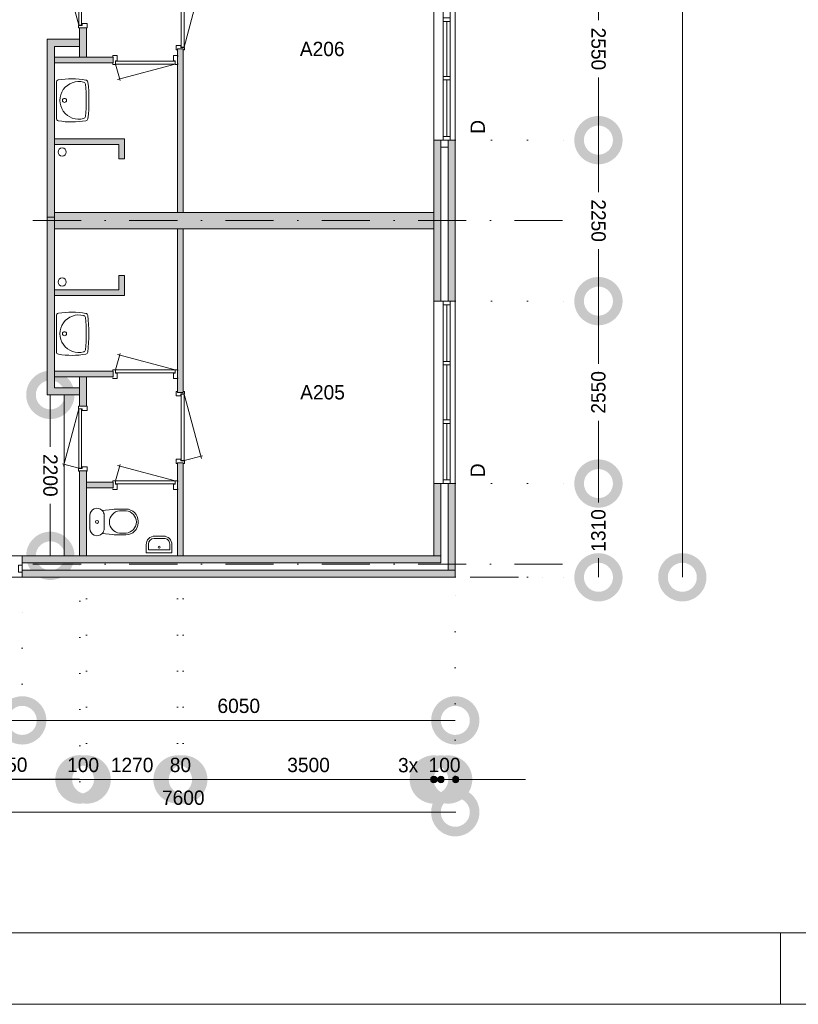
# Model space of a CAD drawing. Header units: millimetres. Extents: x -8493 to 75607, y -19302 to 56340.
# Tile 34 of 40: x 43980 to 54857, y -3060 to 10701. Entities that reach past the tile are written whole.
import ezdxf
from ezdxf.enums import TextEntityAlignment as Align

# ---------------------------------------------------------------- set-up
doc = ezdxf.new("R2010")
doc.units = ezdxf.units.MM
doc.header["$PDMODE"] = 3
doc.header["$PDSIZE"] = 1
doc.linetypes.add('DGN1', pattern=[504.6, 0, -504.6])
doc.linetypes.add('DGN4', pattern=[1345.6, 672.8, -336.4, 0, -336.4])
for name, color, linetype in [('1', 7, 'Continuous'), ('16', 7, 'Continuous'), ('17', 7, 'Continuous'), ('30', 7, 'Continuous'), ('32', 7, 'Continuous'), ('33', 7, 'Continuous'), ('40', 7, 'Continuous'), ('48', 7, 'Continuous'), ('56', 7, 'Continuous'), ('58', 7, 'Continuous'), ('62', 7, 'Continuous')]:
    doc.layers.add(name, color=color, linetype=linetype)
doc.styles.add('dgn003', font='dgn003.shx')
doc.styles.get("Standard").update_dxf_attribs({"font": 'arial.ttf'})
doc.dimstyles.get("Standard").update_dxf_attribs({"dimtxt": 0.18, "dimasz": 0.18, "dimexe": 0.18, "dimexo": 0.0625, "dimgap": 0.09, "dimtad": 0, "dimtih": 1, "dimtoh": 1, "dimdec": 4, "dimzin": 0, "dimdsep": 46, "dimtxsty": 'Standard', "dimcen": 0.09, "dimadec": 0, "dimazin": 0, "dimtfac": 1, "dimtdec": 4, "dimtofl": 0, "dimtmove": 0, "dimatfit": 3, "dimfxl": 1, "dimtolj": 1, "dimtzin": 0, "dimarcsym": 0})

# ---------------------------------------------------------------- blocks, each defined once
blk = doc.blocks.new('830R1078')
at = {"layer": '33', "color": 1, "linetype": 'Continuous', "lineweight": 0}
for p, q in [((38, 108), (99.32, 336.87)), ((868, 108), (66.28, 322.82))]:
    blk.add_line(p, q, dxfattribs=at)
at = {"layer": '33', "color": 92, "linetype": 'Continuous', "lineweight": 13, "true_color": 0x00e100, "flags": 128}
for points in [[(0, 100), (0, 111), (35, 111), (35, 61), (60, 61), (60, -11), (0, -11), (0, 0)], [(906, 100), (906, 111), (871, 111), (871, 61), (846, 61), (846, -11), (906, -11), (906, 0)]]:
    blk.add_lwpolyline(points, dxfattribs=at)
at = {"layer": '33', "color": 2, "linetype": 'Continuous', "lineweight": 13, "true_color": 0xf0f000, "flags": 128}
blk.add_lwpolyline([(868, 108), (38, 108), (38, 68), (868, 68), (868, 108)], dxfattribs=at)
blk = doc.blocks.new('930L0926')
at = {"layer": '33', "color": 1, "linetype": 'Continuous', "lineweight": 0}
for p, q in [((98, -38), (338.7, -936.31)), ((98, -968), (353.44, -899.56))]:
    blk.add_line(p, q, dxfattribs=at)
at = {"layer": '33', "color": 92, "linetype": 'Continuous', "lineweight": 13, "true_color": 0x00e100, "flags": 128}
for points in [[(90, 0), (101, 0), (101, -35), (51, -35), (51, -60), (-11, -60), (-11, 0), (0, 0)], [(90, -1006), (101, -1006), (101, -971), (51, -971), (51, -946), (-11, -946), (-11, -1006), (0, -1006)]]:
    blk.add_lwpolyline(points, dxfattribs=at)
at = {"layer": '33', "color": 2, "linetype": 'Continuous', "lineweight": 13, "true_color": 0xf0f000, "flags": 128}
blk.add_lwpolyline([(98, -968), (98, -38), (58, -38), (58, -968), (98, -968)], dxfattribs=at)
blk = doc.blocks.new('CLOS0226')
at = {"layer": '40', "color": 7, "linetype": 'Continuous', "lineweight": 0}
for p, q in [((528, 155), (436, 155)), ((220, 92), (220, -93)), ((670, 1), (670, -1)), ((528, -155), (436, -155))]:
    blk.add_line(p, q, dxfattribs=at)
at = {"layer": '40', "color": 7, "linetype": 'Continuous', "lineweight": 0, "flags": 128}
for points in [[(338, 176), (192, 162), (192, 162, 0.674333), (20, 92), (20, 92), (20, -93), (20, -93, 0.674333), (192, -162), (192, -162), (338, -176), (338, -176, 0.023285), (431, -180), (431, -180), (525, -180), (525, -180, 0.414214), (695, -10), (695, -10), (695, 10), (695, 10, 0.414214), (525, 180), (525, 180), (431, 180), (431, 180, 0.023285), (338, 176)], [(192, 162, -0.194504), (220, 92)], [(220, -93, -0.194504), (192, -162)]]:
    blk.add_lwpolyline(points, format="xyb", dxfattribs=at)
at = {"layer": '40', "color": 7, "linetype": 'Continuous', "lineweight": 0}
blk.add_circle((120, 0), 20, dxfattribs=at)
for centre, start, end in [((450, 0), 94.9263, 265.0736), ((514, 0), 274.9259, 85.0741)]:
    blk.add_arc(centre, 156, start, end, dxfattribs=at)
blk = doc.blocks.new('FT0126')
at = {"layer": '40', "color": 7, "linetype": 'Continuous', "lineweight": 0}
for p, q in [((149, 65), (149, 144)), ((-180, 135), (-180, 20)), ((-180, 20), (180, 20)), ((-149, 65), (149, 65))]:
    blk.add_line(p, q, dxfattribs=at)
at = {"layer": '40', "color": 7, "linetype": 'Continuous', "lineweight": 0, "flags": 128}
for points in [[(-149, 144), (-149, 65)], [(69, 224), (-69, 224)], [(60, 255), (-60, 255)], [(180, 20), (180, 135)]]:
    blk.add_lwpolyline(points, dxfattribs=at)
for points in [[(60, 255, -0.414214), (180, 135)], [(69, 224, -0.414214), (149, 144)]]:
    blk.add_lwpolyline(points, format="xyb", dxfattribs=at)
at = {"layer": '40', "color": 7, "linetype": 'Continuous', "lineweight": 0}
blk.add_circle((1, 101), 15.1, dxfattribs=at)
for centre, radius in [((-60, 135), 120), ((-69, 144), 80)]:
    blk.add_arc(centre, radius, 90, 180, dxfattribs=at)
blk = doc.blocks.new('830R1079')
at = {"layer": '33', "color": 1, "linetype": 'Continuous', "lineweight": 0}
for p, q in [((38, 108), (99.32, 336.87)), ((868, 108), (66.28, 322.82))]:
    blk.add_line(p, q, dxfattribs=at)
at = {"layer": '33', "color": 92, "linetype": 'Continuous', "lineweight": 13, "true_color": 0x00e100, "flags": 128}
for points in [[(0, 100), (0, 111), (35, 111), (35, 61), (60, 61), (60, -11), (0, -11), (0, 0)], [(906, 100), (906, 111), (871, 111), (871, 61), (846, 61), (846, -11), (906, -11), (906, 0)]]:
    blk.add_lwpolyline(points, dxfattribs=at)
at = {"layer": '33', "color": 2, "linetype": 'Continuous', "lineweight": 13, "true_color": 0xf0f000, "flags": 128}
blk.add_lwpolyline([(868, 108), (38, 108), (38, 68), (868, 68), (868, 108)], dxfattribs=at)
blk = doc.blocks.new('830R1080')
at = {"layer": '33', "color": 1, "linetype": 'Continuous', "lineweight": 0}
for p, q in [((-108, 868), (-322.82, 66.28)), ((-108, 38), (-336.87, 99.32))]:
    blk.add_line(p, q, dxfattribs=at)
at = {"layer": '33', "color": 92, "linetype": 'Continuous', "lineweight": 13, "true_color": 0x00e100, "flags": 128}
for points in [[(-100, 906), (-111, 906), (-111, 871), (-61, 871), (-61, 846), (11, 846), (11, 906), (0, 906)], [(-100, 0), (-111, 0), (-111, 35), (-61, 35), (-61, 60), (11, 60), (11, 0), (0, 0)]]:
    blk.add_lwpolyline(points, dxfattribs=at)
at = {"layer": '33', "color": 2, "linetype": 'Continuous', "lineweight": 13, "true_color": 0xf0f000, "flags": 128}
blk.add_lwpolyline([(-108, 868), (-108, 38), (-68, 38), (-68, 868), (-108, 868)], dxfattribs=at)
blk = doc.blocks.new('WT0126')
at = {"layer": '40', "color": 7, "linetype": 'Continuous', "lineweight": 0}
blk.add_line((20, 253), (20, -253), dxfattribs=at)
at = {"layer": '40', "color": 7, "linetype": 'Continuous', "lineweight": 0, "flags": 128}
for points in [[(20, 253, -0.363957), (47, 286)], [(47, 286, -0.090801), (432, 284)], [(432, 284, -0.328769), (459, 256)], [(401, -254, -1.30637), (401, 254)], [(401, 254, -0.309671), (425, 226)], [(425, 226, -0.052773), (425, -226)], [(459, 256, -0.059915), (459, -256)], [(47, -286, -0.363957), (20, -253)], [(425, -226, -0.309671), (401, -254)], [(459, -256, -0.328769), (432, -284)], [(432, -284, -0.090801), (47, -286)]]:
    blk.add_lwpolyline(points, format="xyb", dxfattribs=at)
at = {"layer": '40', "color": 7, "linetype": 'Continuous', "lineweight": 0}
blk.add_circle((133, 0), 28.1, dxfattribs=at)
blk = doc.blocks.new('830R1081')
at = {"layer": '33', "color": 1, "linetype": 'Continuous', "lineweight": 0}
for p, q in [((38, -108), (99.32, -336.87)), ((868, -108), (66.28, -322.82))]:
    blk.add_line(p, q, dxfattribs=at)
at = {"layer": '33', "color": 92, "linetype": 'Continuous', "lineweight": 13, "true_color": 0x00e100, "flags": 128}
for points in [[(0, -100), (0, -111), (35, -111), (35, -61), (60, -61), (60, 11), (0, 11), (0, 0)], [(906, -100), (906, -111), (871, -111), (871, -61), (846, -61), (846, 11), (906, 11), (906, 0)]]:
    blk.add_lwpolyline(points, dxfattribs=at)
at = {"layer": '33', "color": 2, "linetype": 'Continuous', "lineweight": 13, "true_color": 0xf0f000, "flags": 128}
blk.add_lwpolyline([(868, -108), (38, -108), (38, -68), (868, -68), (868, -108)], dxfattribs=at)
blk = doc.blocks.new('WT0127')
at = {"layer": '40', "color": 7, "linetype": 'Continuous', "lineweight": 0}
blk.add_line((20, -253), (20, 253), dxfattribs=at)
blk.add_circle((133, 0), 28.1, dxfattribs=at)
for centre, radius, start, end in [((53, 253), 33, 100.0027, 180), ((236, -766), 1068, 79.4486, 100.2017), ((426, 252), 33, 6.8575, 79.6545), ((332, 0), 263, 74.8667, 285.1333), ((392, 222), 33, 6.0418, 74.8667), ((-1707, 0), 2144, 353.9582, 6.0418), ((-1669, 0), 2144, 353.1425, 6.8575), ((53, -253), 33, 180, 259.9973), ((392, -222), 33, 285.1333, 353.9582), ((426, -252), 33, 280.3455, 353.1425), ((236, 766), 1068, 259.7983, 280.5514)]:
    blk.add_arc(centre, radius, start, end, dxfattribs=at)
blk = doc.blocks.new('830R1082')
at = {"layer": '33', "color": 1, "linetype": 'Continuous', "lineweight": 0}
for p, q in [((-108, -38), (-336.87, -99.32)), ((-108, -868), (-322.82, -66.28))]:
    blk.add_line(p, q, dxfattribs=at)
at = {"layer": '33', "color": 92, "linetype": 'Continuous', "lineweight": 13, "true_color": 0x00e100, "flags": 128}
for points in [[(-100, 0), (-111, 0), (-111, -35), (-61, -35), (-61, -60), (11, -60), (11, 0), (0, 0)], [(-100, -906), (-111, -906), (-111, -871), (-61, -871), (-61, -846), (11, -846), (11, -906), (0, -906)]]:
    blk.add_lwpolyline(points, dxfattribs=at)
at = {"layer": '33', "color": 2, "linetype": 'Continuous', "lineweight": 13, "true_color": 0xf0f000, "flags": 128}
blk.add_lwpolyline([(-108, -868), (-108, -38), (-68, -38), (-68, -868), (-108, -868)], dxfattribs=at)
blk = doc.blocks.new('930L0927')
at = {"layer": '33', "color": 1, "linetype": 'Continuous', "lineweight": 0}
for p, q in [((98, 968), (353.44, 899.56)), ((98, 38), (338.7, 936.31))]:
    blk.add_line(p, q, dxfattribs=at)
at = {"layer": '33', "color": 92, "linetype": 'Continuous', "lineweight": 13, "true_color": 0x00e100, "flags": 128}
for points in [[(90, 1006), (101, 1006), (101, 971), (51, 971), (51, 946), (-11, 946), (-11, 1006), (0, 1006)], [(90, 0), (101, 0), (101, 35), (51, 35), (51, 60), (-11, 60), (-11, 0), (0, 0)]]:
    blk.add_lwpolyline(points, dxfattribs=at)
at = {"layer": '33', "color": 2, "linetype": 'Continuous', "lineweight": 13, "true_color": 0xf0f000, "flags": 128}
blk.add_lwpolyline([(98, 968), (98, 38), (58, 38), (58, 968), (98, 968)], dxfattribs=at)
blk = doc.blocks.new('A1')
at = {"layer": '1', "color": 1, "linetype": 'Continuous', "lineweight": 0}
for p, q in [((63100, 0), (63100, 1000)), ((0, 0), (84100, 0))]:
    blk.add_line(p, q, dxfattribs=at)
at = {"layer": '1', "color": 52, "linetype": 'Continuous', "lineweight": 0, "true_color": 0xc3c300, "flags": 128}
blk.add_lwpolyline([(1000, 1000), (83100, 1000), (83100, 58400), (1000, 58400), (1000, 1000)], dxfattribs=at)
blk = doc.blocks.new('_DotSmall')
at = {"color": 0, "linetype": 'ByBlock', "const_width": 0.5}
blk.add_lwpolyline([(-0.0625, 0, 1), (0.0625, 0, 1)], format="xyb", close=True, dxfattribs=at)
blk = doc.blocks.new('*D3750')
at = {"layer": '58', "color": 3, "linetype": 'Continuous', "lineweight": 0, "transparency": 16777216}
for p, q in [((52064.76, 11567.77), (52064.76, 10692.77)), ((52064.76, 9017.77), (52064.76, 9892.77))]:
    blk.add_line(p, q, dxfattribs=at)
at = {"layer": 'Defpoints', "color": 0, "linetype": 'Continuous', "transparency": 16777216}
for p in [(50064.76, 11567.77), (52064.76, 11567.77), (50064.76, 9017.77)]:
    blk.add_point(p, dxfattribs=at)
at = {"layer": '58', "color": 3, "linetype": 'Continuous', "lineweight": 0, "transparency": 16777216, "xscale": 1080, "yscale": 1080, "zscale": 1080}
for p, rotation in [((52064.76, 11567.77), 90), ((52064.76, 9017.77), 270)]:
    blk.add_blockref('_DotSmall', p, dxfattribs=dict(at, rotation=rotation))
at = {"layer": '58', "color": 3, "linetype": 'Continuous', "lineweight": 0, "transparency": 16777216, "insert": (52064.76, 10292.77), "char_height": 200, "attachment_point": 5, "rotation": 270, "style": 'dgn003'}
blk.add_mtext('\\A1;2550', dxfattribs=at)
blk = doc.blocks.new('*D3751')
at = {"layer": '58', "color": 3, "linetype": 'Continuous', "lineweight": 0, "transparency": 16777216}
for p, q in [((52064.76, 9017.77), (52064.76, 8292.77)), ((52064.76, 6767.77), (52064.76, 7492.77))]:
    blk.add_line(p, q, dxfattribs=at)
at = {"layer": 'Defpoints', "color": 0, "linetype": 'Continuous', "transparency": 16777216}
for p in [(50064.76, 9017.77), (52064.76, 9017.77), (50064.76, 6767.77)]:
    blk.add_point(p, dxfattribs=at)
at = {"layer": '58', "color": 3, "linetype": 'Continuous', "lineweight": 0, "transparency": 16777216, "xscale": 1080, "yscale": 1080, "zscale": 1080}
for p, rotation in [((52064.76, 9017.77), 90), ((52064.76, 6767.77), 270)]:
    blk.add_blockref('_DotSmall', p, dxfattribs=dict(at, rotation=rotation))
at = {"layer": '58', "color": 3, "linetype": 'Continuous', "lineweight": 0, "transparency": 16777216, "insert": (52064.76, 7892.77), "char_height": 200, "attachment_point": 5, "rotation": 270, "style": 'dgn003'}
blk.add_mtext('\\A1;2250', dxfattribs=at)
blk = doc.blocks.new('*D3752')
at = {"layer": '58', "color": 3, "linetype": 'Continuous', "lineweight": 0, "transparency": 16777216}
for p, q in [((52064.76, 6767.77), (52064.76, 5892.77)), ((52064.76, 4217.77), (52064.76, 5092.77))]:
    blk.add_line(p, q, dxfattribs=at)
at = {"layer": 'Defpoints', "color": 0, "linetype": 'Continuous', "transparency": 16777216}
for p in [(50064.76, 6767.77), (50064.76, 4217.77), (52064.76, 4217.77)]:
    blk.add_point(p, dxfattribs=at)
at = {"layer": '58', "color": 3, "linetype": 'Continuous', "lineweight": 0, "transparency": 16777216, "xscale": 1080, "yscale": 1080, "zscale": 1080}
for p, rotation in [((52064.76, 6767.77), 90), ((52064.76, 4217.77), 270)]:
    blk.add_blockref('_DotSmall', p, dxfattribs=dict(at, rotation=rotation))
at = {"layer": '58', "color": 3, "linetype": 'Continuous', "lineweight": 0, "transparency": 16777216, "insert": (52064.76, 5492.77), "char_height": 200, "attachment_point": 5, "rotation": 90, "style": 'dgn003'}
blk.add_mtext('\\A1;2550', dxfattribs=at)
blk = doc.blocks.new('*D3753')
at = {"layer": '58', "color": 3, "linetype": 'Continuous', "lineweight": 0, "transparency": 16777216}
for p, q in [((52065, 4218), (52065, 3952)), ((52065, 2908), (52065, 3174))]:
    blk.add_line(p, q, dxfattribs=at)
at = {"layer": 'Defpoints', "color": 0, "linetype": 'Continuous', "transparency": 16777216}
for p in [(50065, 4218), (50065, 2908), (52065, 2908)]:
    blk.add_point(p, dxfattribs=at)
at = {"layer": '58', "color": 3, "linetype": 'Continuous', "lineweight": 0, "transparency": 16777216, "xscale": 1080, "yscale": 1080, "zscale": 1080}
for p, rotation in [((52065, 4218), 90), ((52065, 2908), 270)]:
    blk.add_blockref('_DotSmall', p, dxfattribs=dict(at, rotation=rotation))
at = {"layer": '58', "color": 3, "linetype": 'Continuous', "lineweight": 0, "transparency": 16777216, "insert": (52065, 3563), "char_height": 200, "attachment_point": 5, "rotation": 90, "style": 'dgn003'}
blk.add_mtext('\\A1;1310', dxfattribs=at)
blk = doc.blocks.new('*D3755')
at = {"layer": '58', "color": 3, "linetype": 'Continuous', "lineweight": 0, "transparency": 16777216}
blk.add_line((43115, 908), (44015, 908), dxfattribs=at)
at = {"layer": 'Defpoints', "color": 0, "linetype": 'Continuous', "transparency": 16777216}
for p in [(43115, 2908), (44015, 2908), (44015, 908)]:
    blk.add_point(p, dxfattribs=at)
at = {"layer": '58', "color": 3, "linetype": 'Continuous', "lineweight": 0, "transparency": 16777216, "xscale": 1080, "yscale": 1080, "zscale": 1080, "rotation": 180}
blk.add_blockref('_DotSmall', (43115, 908), dxfattribs=at)
at = {"layer": '58', "color": 3, "linetype": 'Continuous', "lineweight": 0, "transparency": 16777216, "xscale": 1080, "yscale": 1080, "zscale": 1080}
blk.add_blockref('_DotSmall', (44015, 908), dxfattribs=at)
at = {"layer": '58', "color": 3, "linetype": 'Continuous', "lineweight": 0, "transparency": 16777216, "insert": (43565, 1110), "char_height": 200, "attachment_point": 5, "style": 'dgn003'}
blk.add_mtext('\\A1;900', dxfattribs=at)
blk = doc.blocks.new('*D3756')
at = {"layer": '58', "color": 3, "linetype": 'Continuous', "lineweight": 0, "transparency": 16777216}
blk.add_line((50065, 908), (44015, 908), dxfattribs=at)
at = {"layer": 'Defpoints', "color": 0, "linetype": 'Continuous', "transparency": 16777216}
for p in [(44015, 2908), (50065, 2908), (44015, 908)]:
    blk.add_point(p, dxfattribs=at)
at = {"layer": '58', "color": 3, "linetype": 'Continuous', "lineweight": 0, "transparency": 16777216, "xscale": 1080, "yscale": 1080, "zscale": 1080, "rotation": 180}
blk.add_blockref('_DotSmall', (44015, 908), dxfattribs=at)
at = {"layer": '58', "color": 3, "linetype": 'Continuous', "lineweight": 0, "transparency": 16777216, "xscale": 1080, "yscale": 1080, "zscale": 1080}
blk.add_blockref('_DotSmall', (50065, 908), dxfattribs=at)
at = {"layer": '58', "color": 3, "linetype": 'Continuous', "lineweight": 0, "transparency": 16777216, "insert": (47040, 1110), "char_height": 200, "attachment_point": 5, "style": 'dgn003'}
blk.add_mtext('\\A1;6050', dxfattribs=at)
blk = doc.blocks.new('*D3790')
at = {"layer": '58', "color": 3, "linetype": 'Continuous', "lineweight": 0, "transparency": 16777216}
blk.add_line((50065, -376), (42465, -376), dxfattribs=at)
at = {"layer": 'Defpoints', "color": 0, "linetype": 'Continuous', "transparency": 16777216}
for p in [(42465, 1320), (50065, 1320), (42465, -376)]:
    blk.add_point(p, dxfattribs=at)
at = {"layer": '58', "color": 3, "linetype": 'Continuous', "lineweight": 0, "transparency": 16777216, "xscale": 1080, "yscale": 1080, "zscale": 1080, "rotation": 180}
blk.add_blockref('_DotSmall', (42465, -376), dxfattribs=at)
at = {"layer": '58', "color": 3, "linetype": 'Continuous', "lineweight": 0, "transparency": 16777216, "xscale": 1080, "yscale": 1080, "zscale": 1080}
blk.add_blockref('_DotSmall', (50065, -376), dxfattribs=at)
at = {"layer": '58', "color": 3, "linetype": 'Continuous', "lineweight": 0, "transparency": 16777216, "insert": (46265, -174), "char_height": 200, "attachment_point": 5, "style": 'dgn003'}
blk.add_mtext('\\A1;7600', dxfattribs=at)
blk = doc.blocks.new('*D3811')
at = {"layer": '58', "color": 3, "linetype": 'Continuous', "lineweight": 0, "transparency": 16777216}
for p, q in [((44815, 82), (43735, 82)), ((44815, 82), (44915, 82)), ((44915, 82), (45995, 82))]:
    blk.add_line(p, q, dxfattribs=at)
at = {"layer": 'Defpoints', "color": 0, "linetype": 'Continuous', "transparency": 16777216}
for p in [(44815, 3650), (44915, 3650), (44915, 82)]:
    blk.add_point(p, dxfattribs=at)
at = {"layer": '58', "color": 3, "linetype": 'Continuous', "lineweight": 0, "transparency": 16777216, "xscale": 1080, "yscale": 1080, "zscale": 1080}
blk.add_blockref('_DotSmall', (44815, 82), dxfattribs=at)
at = {"layer": '58', "color": 3, "linetype": 'Continuous', "lineweight": 0, "transparency": 16777216, "xscale": 1080, "yscale": 1080, "zscale": 1080, "rotation": 180}
blk.add_blockref('_DotSmall', (44915, 82), dxfattribs=at)
at = {"layer": '58', "color": 3, "linetype": 'Continuous', "lineweight": 0, "transparency": 16777216, "insert": (44865, 284), "char_height": 200, "attachment_point": 5, "style": 'dgn003'}
blk.add_mtext('\\A1;100', dxfattribs=at)
blk = doc.blocks.new('*D3812')
at = {"layer": '58', "color": 3, "linetype": 'Continuous', "lineweight": 0, "transparency": 16777216}
blk.add_line((46185, 82), (44915, 82), dxfattribs=at)
at = {"layer": 'Defpoints', "color": 0, "linetype": 'Continuous', "transparency": 16777216}
for p in [(44915, 3459), (46185, 3459), (44915, 82)]:
    blk.add_point(p, dxfattribs=at)
at = {"layer": '58', "color": 3, "linetype": 'Continuous', "lineweight": 0, "transparency": 16777216, "xscale": 1080, "yscale": 1080, "zscale": 1080, "rotation": 180}
blk.add_blockref('_DotSmall', (44915, 82), dxfattribs=at)
at = {"layer": '58', "color": 3, "linetype": 'Continuous', "lineweight": 0, "transparency": 16777216, "xscale": 1080, "yscale": 1080, "zscale": 1080}
blk.add_blockref('_DotSmall', (46185, 82), dxfattribs=at)
at = {"layer": '58', "color": 3, "linetype": 'Continuous', "lineweight": 0, "transparency": 16777216, "insert": (45550, 284), "char_height": 200, "attachment_point": 5, "style": 'dgn003'}
blk.add_mtext('\\A1;1270', dxfattribs=at)
blk = doc.blocks.new('*D3813')
at = {"layer": '58', "color": 3, "linetype": 'Continuous', "lineweight": 0, "transparency": 16777216}
for p, q in [((46185, 82), (45105, 82)), ((46185, 82), (46265, 82)), ((46265, 82), (47345, 82))]:
    blk.add_line(p, q, dxfattribs=at)
at = {"layer": 'Defpoints', "color": 0, "linetype": 'Continuous', "transparency": 16777216}
for p in [(46185, 3459), (46265, 3459), (46265, 82)]:
    blk.add_point(p, dxfattribs=at)
at = {"layer": '58', "color": 3, "linetype": 'Continuous', "lineweight": 0, "transparency": 16777216, "xscale": 1080, "yscale": 1080, "zscale": 1080}
blk.add_blockref('_DotSmall', (46185, 82), dxfattribs=at)
at = {"layer": '58', "color": 3, "linetype": 'Continuous', "lineweight": 0, "transparency": 16777216, "xscale": 1080, "yscale": 1080, "zscale": 1080, "rotation": 180}
blk.add_blockref('_DotSmall', (46265, 82), dxfattribs=at)
at = {"layer": '58', "color": 3, "linetype": 'Continuous', "lineweight": 0, "transparency": 16777216, "insert": (46225, 284), "char_height": 200, "attachment_point": 5, "style": 'dgn003'}
blk.add_mtext('\\A1;80', dxfattribs=at)
blk = doc.blocks.new('*D3814')
at = {"layer": '58', "color": 3, "linetype": 'Continuous', "lineweight": 0, "transparency": 16777216}
blk.add_line((49765, 82), (46265, 82), dxfattribs=at)
at = {"layer": 'Defpoints', "color": 0, "linetype": 'Continuous', "transparency": 16777216}
for p in [(46265, 3459), (49765, 3459), (46265, 82)]:
    blk.add_point(p, dxfattribs=at)
at = {"layer": '58', "color": 3, "linetype": 'Continuous', "lineweight": 0, "transparency": 16777216, "xscale": 1080, "yscale": 1080, "zscale": 1080, "rotation": 180}
blk.add_blockref('_DotSmall', (46265, 82), dxfattribs=at)
at = {"layer": '58', "color": 3, "linetype": 'Continuous', "lineweight": 0, "transparency": 16777216, "xscale": 1080, "yscale": 1080, "zscale": 1080}
blk.add_blockref('_DotSmall', (49765, 82), dxfattribs=at)
at = {"layer": '58', "color": 3, "linetype": 'Continuous', "lineweight": 0, "transparency": 16777216, "insert": (48015, 284), "char_height": 200, "attachment_point": 5, "style": 'dgn003'}
blk.add_mtext('\\A1;3500', dxfattribs=at)
blk = doc.blocks.new('*D3815')
at = {"layer": '58', "color": 3, "linetype": 'Continuous', "lineweight": 0, "transparency": 16777216}
for p, q in [((49865, 82), (48785, 82)), ((49865, 82), (49965, 82)), ((49965, 82), (51045, 82))]:
    blk.add_line(p, q, dxfattribs=at)
at = {"layer": 'Defpoints', "color": 0, "linetype": 'Continuous', "transparency": 16777216}
for p in [(49865, 2908), (49965, 2908), (49965, 82)]:
    blk.add_point(p, dxfattribs=at)
at = {"layer": '58', "color": 3, "linetype": 'Continuous', "lineweight": 0, "transparency": 16777216, "xscale": 1080, "yscale": 1080, "zscale": 1080}
blk.add_blockref('_DotSmall', (49865, 82), dxfattribs=at)
at = {"layer": '58', "color": 3, "linetype": 'Continuous', "lineweight": 0, "transparency": 16777216, "xscale": 1080, "yscale": 1080, "zscale": 1080, "rotation": 180}
blk.add_blockref('_DotSmall', (49965, 82), dxfattribs=at)
at = {"layer": '58', "color": 3, "linetype": 'Continuous', "lineweight": 0, "transparency": 16777216, "insert": (49915, 284), "char_height": 200, "attachment_point": 5, "style": 'dgn003'}
blk.add_mtext('\\A1;100', dxfattribs=at)
blk = doc.blocks.new('*D3816')
at = {"layer": '58', "color": 3, "linetype": 'Continuous', "lineweight": 0, "transparency": 16777216}
for p, q in [((53237, 41608), (53237, 22734)), ((53237, 2908), (53237, 21782))]:
    blk.add_line(p, q, dxfattribs=at)
at = {"layer": 'Defpoints', "color": 0, "linetype": 'Continuous', "transparency": 16777216}
for p in [(51045, 41608), (51045, 2908), (53237, 2908)]:
    blk.add_point(p, dxfattribs=at)
at = {"layer": '58', "color": 3, "linetype": 'Continuous', "lineweight": 0, "transparency": 16777216, "xscale": 1080, "yscale": 1080, "zscale": 1080}
for p, rotation in [((53237, 41608), 90), ((53237, 2908), 270)]:
    blk.add_blockref('_DotSmall', p, dxfattribs=dict(at, rotation=rotation))
at = {"layer": '58', "color": 3, "linetype": 'Continuous', "lineweight": 0, "transparency": 16777216, "insert": (53237, 22258), "char_height": 200, "attachment_point": 5, "rotation": 90, "style": 'dgn003'}
blk.add_mtext('\\A1;38700', dxfattribs=at)
blk = doc.blocks.new('*D3817')
at = {"layer": '58', "color": 3, "linetype": 'Continuous', "lineweight": 0, "transparency": 16777216}
for p, q in [((44407.65, 5457.77), (44407.65, 4732.77)), ((44407.65, 3207.77), (44407.65, 3932.77))]:
    blk.add_line(p, q, dxfattribs=at)
at = {"layer": 'Defpoints', "color": 0, "linetype": 'Continuous', "transparency": 16777216}
for p in [(44407.65, 5457.77), (44603.1, 5457.77), (44603.1, 3207.77)]:
    blk.add_point(p, dxfattribs=at)
at = {"layer": '58', "color": 3, "linetype": 'Continuous', "lineweight": 0, "transparency": 16777216, "xscale": 1080, "yscale": 1080, "zscale": 1080}
for p, rotation in [((44407.65, 5457.77), 90), ((44407.65, 3207.77), 270)]:
    blk.add_blockref('_DotSmall', p, dxfattribs=dict(at, rotation=rotation))
at = {"layer": '58', "color": 3, "linetype": 'Continuous', "lineweight": 0, "transparency": 16777216, "insert": (44407.65, 4332.77), "char_height": 200, "attachment_point": 5, "rotation": 270, "style": 'dgn003'}
blk.add_mtext('\\A1;2200', dxfattribs=at)
blk = doc.blocks.new('*D3846')
at = {"layer": '58', "color": 3, "linetype": 'Continuous', "lineweight": 0, "transparency": 16777216}
blk.add_line((44815, 85), (42765, 85), dxfattribs=at)
at = {"layer": 'Defpoints', "color": 0, "linetype": 'Continuous', "transparency": 16777216}
for p in [(42765, 85), (42765, 82), (44815, 82)]:
    blk.add_point(p, dxfattribs=at)
at = {"layer": '58', "color": 3, "linetype": 'Continuous', "lineweight": 0, "transparency": 16777216, "xscale": 1080, "yscale": 1080, "zscale": 1080, "rotation": 180}
blk.add_blockref('_DotSmall', (42765, 85), dxfattribs=at)
at = {"layer": '58', "color": 3, "linetype": 'Continuous', "lineweight": 0, "transparency": 16777216, "xscale": 1080, "yscale": 1080, "zscale": 1080}
blk.add_blockref('_DotSmall', (44815, 85), dxfattribs=at)
at = {"layer": '58', "color": 3, "linetype": 'Continuous', "lineweight": 0, "transparency": 16777216, "insert": (43790, 287), "char_height": 200, "attachment_point": 5, "style": 'dgn003'}
blk.add_mtext('\\A1;2050', dxfattribs=at)

msp = doc.modelspace()

# ---------------------------------------------------------------- hatches: boundary and pattern name
at = {"layer": '58'}
h = msp.add_hatch(color=3, dxfattribs=at)
edge = h.paths.add_edge_path()
edge.add_arc((49764.76, 82.18), 45, 0, 360)
h = msp.add_hatch(color=3, dxfattribs=at)
edge = h.paths.add_edge_path()
edge.add_arc((49864.76, 82.18), 45, 0, 360)
h = msp.add_hatch(color=3, dxfattribs=at)
edge = h.paths.add_edge_path()
edge.add_arc((50070.38, 82.18), 45, 0, 360)
at = {"layer": '62'}
for color, points in [(7, [(44914.76, 10177.77), (44914.76, 10587.77), (44814.76, 10587.77), (44814.76, 10177.77)]), (7, [(44364.76, 7942.77), (44464.76, 7942.77), (44464.76, 10327.77), (44814.76, 10327.77), (44814.76, 10427.77), (44364.76, 10427.77)]), (9, [(46184.76, 8007.77), (46184.76, 10292.77), (46264.76, 10292.77), (46264.76, 8007.77)]), (9, [(45284.76, 10097.77), (45284.76, 10177.77), (44464.76, 10177.77), (44464.76, 10097.77)]), (9, [(45364.76, 8757.77), (45444.76, 8757.77), (45444.76, 9037.77), (44464.76, 9037.77), (44464.76, 8957.77), (45364.76, 8957.77)]), (9, [(49764.76, 6767.77), (49764.76, 9017.77), (49864.76, 9017.77), (49864.76, 6767.77)]), (7, [(49964.76, 6767.77), (49964.76, 9017.77), (50064.76, 9017.77), (50064.76, 6767.77)]), (9, [(44464.76, 8007.77), (49764.76, 8007.77), (49764.76, 7777.77), (44464.76, 7777.77)]), (7, [(44364.76, 7942.77), (44464.76, 7942.77), (44464.76, 5557.77), (44814.76, 5557.77), (44814.76, 5457.77), (44364.76, 5457.77)]), (9, [(46184.76, 7777.77), (46184.76, 5492.77), (46264.76, 5492.77), (46264.76, 7777.77)]), (9, [(45364.76, 7127.77), (45444.76, 7127.77), (45444.76, 6847.77), (44464.76, 6847.77), (44464.76, 6927.77), (45364.76, 6927.77)]), (9, [(45284.76, 5787.77), (45284.76, 5707.77), (44464.76, 5707.77), (44464.76, 5787.77)]), (7, [(44914.76, 5707.77), (44914.76, 5297.77), (44814.76, 5297.77), (44814.76, 5707.77)]), (9, [(46184.76, 4507.77), (46184.76, 3207.77), (46264.76, 3207.77), (46264.76, 4507.77)]), (7, [(44914.76, 4397.77), (44914.76, 3207.77), (44814.76, 3207.77), (44814.76, 4397.77)]), (9, [(45284.76, 4237.77), (45284.76, 4157.77), (44914.76, 4157.77), (44914.76, 4237.77)]), (9, [(49864.76, 4217.77), (49864.76, 3207.77), (49764.76, 3207.77), (49764.76, 4217.77)]), (7, [(49964.76, 3007.77), (49964.76, 4217.77), (50064.76, 4217.77), (50064.76, 3007.77)]), (9, [(49864.76, 3107.77), (49864.76, 3207.77), (44014.76, 3207.77), (44014.76, 3107.77)]), (7, [(44014.76, 2907.77), (44014.76, 3007.77), (50064.76, 3007.77), (50064.76, 2907.77)])]:
    msp.add_hatch(color=color, dxfattribs=at).paths.add_polyline_path(points)

# ---------------------------------------------------------------- linework, layer by layer
at = {"layer": '16', "color": 92, "linetype": 'Continuous', "lineweight": 0, "true_color": 0x00e100}
for p, q in [((49764.76, 4217.77), (49764.76, 3207.77)), ((50064.76, 4217.77), (50064.76, 2907.77))]:
    msp.add_line(p, q, dxfattribs=at)
at = {"layer": '16', "color": 92, "linetype": 'Continuous', "lineweight": 0, "true_color": 0x00e100, "flags": 128}
for points in [[(44814.76, 10177.77), (44814.76, 10587.77), (44914.76, 10587.77), (44914.76, 10177.77), (44814.76, 10177.77)], [(44364.76, 7942.77), (44364.76, 10427.77), (44814.76, 10427.77), (44814.76, 10327.77), (44464.76, 10327.77), (44464.76, 7942.77), (44364.76, 7942.77)], [(46184.76, 10292.77), (46184.76, 8007.77), (46264.76, 8007.77), (46264.76, 10292.77), (46184.76, 10292.77)], [(44464.76, 10097.77), (44464.76, 10177.77), (45284.76, 10177.77), (45284.76, 10097.77), (44464.76, 10097.77)], [(44464.76, 8957.77), (45364.76, 8957.77), (45364.76, 8757.77), (45444.76, 8757.77), (45444.76, 9037.77), (44464.76, 9037.77), (44464.76, 8957.77)], [(49764.76, 6767.77), (49764.76, 9017.77), (50064.76, 9017.77), (50064.76, 6767.77), (49764.76, 6767.77)], [(49864.76, 6767.77), (49864.76, 9017.77)], [(49864.76, 8917.77), (49964.76, 8917.77), (49964.76, 6767.77)], [(44364.76, 7942.77), (44364.76, 5457.77), (44814.76, 5457.77), (44814.76, 5557.77), (44464.76, 5557.77), (44464.76, 7942.77), (44364.76, 7942.77)], [(46184.76, 5492.77), (46184.76, 7777.77), (46264.76, 7777.77), (46264.76, 5492.77), (46184.76, 5492.77)], [(44464.76, 6927.77), (45364.76, 6927.77), (45364.76, 7127.77), (45444.76, 7127.77), (45444.76, 6847.77), (44464.76, 6847.77), (44464.76, 6927.77)], [(44464.76, 5787.77), (44464.76, 5707.77), (45284.76, 5707.77), (45284.76, 5787.77), (44464.76, 5787.77)], [(44814.76, 5707.77), (44814.76, 5297.77), (44914.76, 5297.77), (44914.76, 5707.77), (44814.76, 5707.77)], [(46184.76, 3207.77), (46184.76, 4507.77), (46264.76, 4507.77), (46264.76, 3207.77), (46184.76, 3207.77)], [(44814.76, 4397.77), (44814.76, 3207.77), (44914.76, 3207.77), (44914.76, 4397.77), (44814.76, 4397.77)], [(50064.76, 4217.77), (49764.76, 4217.77), (49764.76, 3207.77), (44014.76, 3207.77), (44014.76, 2907.77), (50064.76, 2907.77), (50064.76, 4217.77)], [(44014.76, 3107.77), (49864.76, 3107.77), (49864.76, 4217.77)], [(49964.76, 4217.77), (49964.76, 3007.77), (44014.76, 3007.77)], [(44914.76, 4237.77), (44914.76, 4157.77), (45284.76, 4157.77), (45284.76, 4237.77), (44914.76, 4237.77)], [(49764.76, 4217.77), (49764.76, 4217.77), (50064.76, 4217.77), (50064.76, 4217.77), (49764.76, 4217.77)]]:
    msp.add_lwpolyline(points, dxfattribs=at)
at = {"layer": '17', "color": 92, "linetype": 'Continuous', "lineweight": 0, "true_color": 0x00e100, "flags": 128}
msp.add_lwpolyline([(44464.76, 8007.77), (44464.76, 7777.77), (49764.76, 7777.77), (49764.76, 8007.77), (44464.76, 8007.77)], dxfattribs=at)
at = {"layer": '30', "color": 3, "linetype": 'Continuous', "lineweight": 0}
for p, q in [((49764.76, 11567.77), (49764.76, 9017.77)), ((50064.76, 11567.77), (50064.76, 9017.77)), ((49864.76, 8917.77), (49964.76, 8917.77)), ((49764.76, 4217.77), (49764.76, 6767.77)), ((50064.76, 4217.77), (50064.76, 6767.77)), ((44014.76, 3207.77), (43114.76, 3207.77)), ((44014.76, 2907.77), (43114.76, 2907.77))]:
    msp.add_line(p, q, dxfattribs=at)
at = {"layer": '32', "color": 3, "linetype": 'Continuous', "lineweight": 0}
for p, q in [((49894.76, 9067.77), (49894.76, 11517.77)), ((49994.76, 11517.77), (49994.76, 9017.77)), ((49944.76, 10676.1), (49944.76, 9909.43)), ((49944.76, 9859.43), (49944.76, 9067.77)), ((49994.76, 4267.77), (49994.76, 6767.77)), ((49894.76, 6717.77), (49894.76, 4267.77)), ((49944.76, 5926.11), (49944.76, 6717.77)), ((49944.76, 5109.44), (49944.76, 5876.11)), ((49944.76, 4267.77), (49944.76, 5059.44)), ((49894.76, 4267.77), (49994.76, 4267.77))]:
    msp.add_line(p, q, dxfattribs=at)
at = {"layer": '32', "color": 3, "linetype": 'Continuous', "lineweight": 0, "flags": 128}
for points in [[(49994.76, 10726.1), (49994.76, 10676.1), (49894.76, 10676.1), (49894.76, 10726.1), (49994.76, 10726.1)], [(49994.76, 9909.43), (49994.76, 9859.43), (49894.76, 9859.43), (49894.76, 9909.43), (49994.76, 9909.43)], [(49994.76, 9067.77), (49994.76, 9017.77), (49894.76, 9017.77), (49894.76, 9067.77), (49994.76, 9067.77)], [(49994.76, 6717.77), (49994.76, 6767.77), (49894.76, 6767.77), (49894.76, 6717.77), (49994.76, 6717.77)], [(49994.76, 5876.11), (49994.76, 5926.11), (49894.76, 5926.11), (49894.76, 5876.11), (49994.76, 5876.11)], [(49994.76, 5059.44), (49994.76, 5109.44), (49894.76, 5109.44), (49894.76, 5059.44), (49994.76, 5059.44)], [(49994.76, 4217.77), (49994.76, 4267.77), (49894.76, 4267.77), (49894.76, 4217.77), (49994.76, 4217.77)], [(44014.76, 2977.77), (43964.76, 2977.77), (43964.76, 3077.77), (44014.76, 3077.77), (44014.76, 2977.77)]]:
    msp.add_lwpolyline(points, dxfattribs=at)
at = {"layer": '40', "color": 3, "linetype": 'Continuous', "lineweight": 0}
for centre in [(44573.36, 8851.01), (44573.36, 7034.53)]:
    msp.add_circle(centre, 57.46, dxfattribs=at)
at = {"layer": '56', "color": 3, "linetype": 'DGN4', "lineweight": 0}
for p, q in [((51564.76, 7892.77), (-3435.24, 7892.77)), ((51564.76, 3092.77), (-3435.24, 3092.77)), ((43545.76, 2907.77), (51564.76, 2907.77))]:
    msp.add_line(p, q, dxfattribs=at)
at = {"layer": '58', "color": 3, "linetype": 'DGN1', "lineweight": 0}
for p, q in [((50064.76, 9017.77), (52064.76, 9017.77)), ((50064.76, 6767.77), (52064.76, 6767.77)), ((50064.76, 4217.77), (52064.76, 4217.77)), ((44820.25, 49.5), (44820.25, 3175.09)), ((44914.76, 82.18), (44914.76, 3207.77)), ((46184.76, 82.18), (46184.76, 3207.77)), ((46264.76, 82.18), (46264.76, 3207.77)), ((44014.76, 907.77), (44014.76, 2907.77)), ((50064.76, 2907.77), (52064.76, 2907.77)), ((50064.76, 2907.77), (52064.76, 2907.77)), ((50064.76, -375.66), (50064.76, 2907.77))]:
    msp.add_line(p, q, dxfattribs=at)
at = {"layer": '58', "color": 3, "linetype": 'Continuous', "lineweight": 0}
for p, q in [((44603.1, 5457.77), (44603.1, 3207.77)), ((50066.88, 82.18), (49966.88, 82.18))]:
    msp.add_line(p, q, dxfattribs=at)
for centre in [(49764.76, 82.18), (49864.76, 82.18), (50070.38, 82.18)]:
    msp.add_circle(centre, 45, dxfattribs=at)
at = {"layer": '62', "color": 7, "linetype": 'Continuous', "lineweight": 0, "flags": 128}
for points in [[(44914.76, 10177.77), (44914.76, 10587.77), (44814.76, 10587.77), (44814.76, 10177.77), (44914.76, 10177.77)], [(44364.76, 7942.77), (44464.76, 7942.77), (44464.76, 10327.77), (44814.76, 10327.77), (44814.76, 10427.77), (44364.76, 10427.77), (44364.76, 7942.77)], [(49964.76, 6767.77), (49964.76, 9017.77), (50064.76, 9017.77), (50064.76, 6767.77), (49964.76, 6767.77)], [(44364.76, 7942.77), (44464.76, 7942.77), (44464.76, 5557.77), (44814.76, 5557.77), (44814.76, 5457.77), (44364.76, 5457.77), (44364.76, 7942.77)], [(44914.76, 5707.77), (44914.76, 5297.77), (44814.76, 5297.77), (44814.76, 5707.77), (44914.76, 5707.77)], [(44914.76, 4397.77), (44914.76, 3207.77), (44814.76, 3207.77), (44814.76, 4397.77), (44914.76, 4397.77)], [(49964.76, 3007.77), (49964.76, 4217.77), (50064.76, 4217.77), (50064.76, 3007.77), (49964.76, 3007.77)], [(44014.76, 2907.77), (44014.76, 3007.77), (50064.76, 3007.77), (50064.76, 2907.77), (44014.76, 2907.77)]]:
    msp.add_lwpolyline(points, dxfattribs=at)
at = {"layer": '62', "color": 9, "linetype": 'Continuous', "lineweight": 0, "flags": 128}
for points in [[(46184.76, 8007.77), (46184.76, 10292.77), (46264.76, 10292.77), (46264.76, 8007.77), (46184.76, 8007.77)], [(45284.76, 10097.77), (45284.76, 10177.77), (44464.76, 10177.77), (44464.76, 10097.77), (45284.76, 10097.77)], [(45364.76, 8757.77), (45444.76, 8757.77), (45444.76, 9037.77), (44464.76, 9037.77), (44464.76, 8957.77), (45364.76, 8957.77), (45364.76, 8757.77)], [(49764.76, 6767.77), (49764.76, 9017.77), (49864.76, 9017.77), (49864.76, 6767.77), (49764.76, 6767.77)], [(44464.76, 8007.77), (49764.76, 8007.77), (49764.76, 7777.77), (44464.76, 7777.77), (44464.76, 8007.77)], [(46184.76, 7777.77), (46184.76, 5492.77), (46264.76, 5492.77), (46264.76, 7777.77), (46184.76, 7777.77)], [(45364.76, 7127.77), (45444.76, 7127.77), (45444.76, 6847.77), (44464.76, 6847.77), (44464.76, 6927.77), (45364.76, 6927.77), (45364.76, 7127.77)], [(45284.76, 5787.77), (45284.76, 5707.77), (44464.76, 5707.77), (44464.76, 5787.77), (45284.76, 5787.77)], [(46184.76, 4507.77), (46184.76, 3207.77), (46264.76, 3207.77), (46264.76, 4507.77), (46184.76, 4507.77)], [(45284.76, 4237.77), (45284.76, 4157.77), (44914.76, 4157.77), (44914.76, 4237.77), (45284.76, 4237.77)], [(49864.76, 4217.77), (49864.76, 3207.77), (49764.76, 3207.77), (49764.76, 4217.77), (49864.76, 4217.77)], [(49864.76, 3107.77), (49864.76, 3207.77), (44014.76, 3207.77), (44014.76, 3107.77), (49864.76, 3107.77)]]:
    msp.add_lwpolyline(points, dxfattribs=at)

# ---------------------------------------------------------------- block references
at = {"color": 7, "linetype": 'Continuous', "lineweight": 0}
for name, p in [('A1', (-8492.96, -3060.21)), ('830R1082', (44912.86, 11492.48)), ('930L0927', (46178.79, 10279.54)), ('830R1081', (45281.68, 10187.95)), ('WT0127', (44472.62, 9573.63)), ('WT0126', (44472.62, 6311.91)), ('830R1078', (45281.68, 5697.59)), ('930L0926', (46178.79, 5506)), ('830R1080', (44912.86, 4393.06)), ('830R1079', (45281.67, 4146.17)), ('CLOS0226', (44939.66, 3681.28)), ('FT0126', (45926.8, 3228.2))]:
    msp.add_blockref(name, p, dxfattribs=at)

# ---------------------------------------------------------------- texts
at = {"layer": '48', "color": 7, "linetype": 'Continuous', "lineweight": 0, "style": 'dgn003'}
for s, p in [('A206', (48205.95, 10292.45)), ('A205', (48210.38, 5493.11))]:
    msp.add_text(s, height=200, dxfattribs=at).set_placement(p, align=Align.MIDDLE_CENTER)
for p in [(50378.06, 9202.78), (50378.06, 4402.78)]:
    msp.add_text('D', height=200, rotation=90, dxfattribs=at).set_placement(p, align=Align.MIDDLE_CENTER)
at = {"layer": '58', "color": 3, "linetype": 'Continuous', "lineweight": 0, "style": 'dgn003'}
msp.add_text('3x', height=200, dxfattribs=at).set_placement((49264.83, 282.17), align=Align.MIDDLE_LEFT)

# ---------------------------------------------------------------- dimensions: what is measured, and where the dimension line sits
at = {"layer": '58', "color": 3, "linetype": 'Continuous', "lineweight": 0}
for base, p1, p2, angle, picture, middle, turn in [((53236.81, 2907.77), (51044.98, 41607.77), (51044.98, 2907.77), 90, '*D3816', (53236.81, 22257.77), 90), ((52064.76, 11567.77), (50064.76, 9017.77), (50064.76, 11567.77), 270, '*D3750', (52064.76, 10292.77), 270), ((52064.76, 9017.77), (50064.76, 6767.77), (50064.76, 9017.77), 270, '*D3751', (52064.76, 7892.77), 270), ((52064.76, 4217.77), (50064.76, 6767.77), (50064.76, 4217.77), 90, '*D3752', (52064.76, 5492.77), 90), ((52064.76, 2907.77), (50064.76, 4217.77), (50064.76, 2907.77), 90, '*D3753', (52064.76, 3562.77), 90)]:
    dim = msp.add_linear_dim(base=base, p1=p1, p2=p2, angle=angle, dimstyle='Standard', override={"dimscale": 1, "dimtxt": 200, "dimasz": 1080, "dimexe": 0, "dimexo": 0, "dimgap": 100, "dimtad": 1, "dimjust": 0, "dimtih": 0, "dimtoh": 0, "dimdec": 0, "dimlfac": 1, "dimzin": 11, "dimdsep": 46, "dimlunit": 2, "dimpost": '<>', "dimtxsty": 'dgn003', "dimblk1": 'DotSmall', "dimblk2": 'DotSmall', "dimsah": 1, "dimcen": 0, "dimse1": 1, "dimse2": 1, "dimclrd": 3, "dimclre": 3, "dimclrt": 3, "dimtol": 0, "dimtix": 1, "dimtofl": 1, "dimatfit": 3, "dimfrac": 1, "dimtolj": 1, "dimlwd": 0, "dimlwe": 0}, dxfattribs=at)
    dim.commit()
    dim.dimension.update_dxf_attribs({"geometry": picture, "text_midpoint": middle, "text_rotation": turn})
dim = msp.add_linear_dim(base=(44407.65, 5457.77), p1=(44603.1, 3207.77), p2=(44603.1, 5457.77), angle=270, text='2200', dimstyle='Standard', override={"dimscale": 1, "dimtxt": 200, "dimasz": 1080, "dimexe": 0, "dimexo": 0, "dimgap": 100, "dimtad": 1, "dimjust": 0, "dimtih": 0, "dimtoh": 0, "dimdec": 0, "dimlfac": 1, "dimzin": 11, "dimdsep": 46, "dimlunit": 2, "dimtxsty": 'dgn003', "dimblk1": 'DotSmall', "dimblk2": 'DotSmall', "dimsah": 1, "dimcen": 0, "dimse1": 1, "dimse2": 1, "dimclrd": 3, "dimclre": 3, "dimclrt": 3, "dimtol": 0, "dimtix": 1, "dimtofl": 1, "dimatfit": 3, "dimfrac": 1, "dimtolj": 1, "dimlwd": 0, "dimlwe": 0}, dxfattribs=at)
dim.commit()
dim.dimension.update_dxf_attribs({"geometry": '*D3817', "text_midpoint": (44407.65, 4332.77), "text_rotation": 270})
for base, p1, p2, picture, middle in [((44914.76, 82.18), (44814.76, 3649.94), (44914.76, 3649.94), '*D3811', (44864.76, 284.29)), ((44914.76, 82.18), (46184.76, 3458.54), (44914.76, 3458.54), '*D3812', (45549.76, 284.29)), ((46264.76, 82.18), (46184.76, 3458.54), (46264.76, 3458.54), '*D3813', (46224.76, 284.29)), ((46264.76, 82.18), (49764.76, 3458.54), (46264.76, 3458.54), '*D3814', (48014.76, 284.36)), ((44014.76, 907.77), (43114.76, 2907.77), (44014.76, 2907.77), '*D3755', (43564.76, 1109.88)), ((44014.76, 907.77), (50064.76, 2907.77), (44014.76, 2907.77), '*D3756', (47039.76, 1109.88)), ((49964.76, 82.18), (49864.76, 2907.77), (49964.76, 2907.77), '*D3815', (49914.76, 284.29)), ((42464.76, -375.66), (50064.76, 1320.07), (42464.76, 1320.07), '*D3790', (46264.76, -173.55)), ((42764.76, 84.91), (44814.76, 82.18), (42764.76, 82.18), '*D3846', (43789.76, 287.02))]:
    dim = msp.add_linear_dim(base=base, p1=p1, p2=p2, dimstyle='Standard', override={"dimscale": 1, "dimtxt": 200, "dimasz": 1080, "dimexe": 0, "dimexo": 0, "dimgap": 100, "dimtad": 1, "dimjust": 0, "dimtih": 0, "dimtoh": 0, "dimdec": 0, "dimlfac": 1, "dimzin": 11, "dimdsep": 46, "dimlunit": 2, "dimpost": '<>', "dimtxsty": 'dgn003', "dimblk1": 'DotSmall', "dimblk2": 'DotSmall', "dimsah": 1, "dimcen": 0, "dimse1": 1, "dimse2": 1, "dimclrd": 3, "dimclre": 3, "dimclrt": 3, "dimtol": 0, "dimtix": 1, "dimtofl": 1, "dimatfit": 3, "dimfrac": 1, "dimtolj": 1, "dimlwd": 0, "dimlwe": 0}, dxfattribs=at)
    dim.commit()
    dim.dimension.update_dxf_attribs({"geometry": picture, "text_midpoint": middle})

doc.saveas('drawing.dxf')
